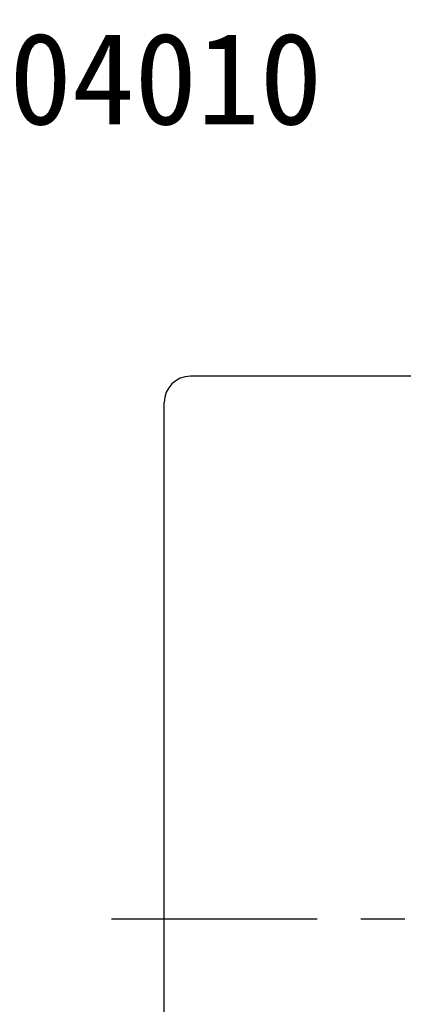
# Model space of a CAD drawing. Extents: x 28 to 247, y 49 to 160.
# Tile 3 of 52: x 138 to 160, y 104 to 160. Entities that reach past the tile are written whole.
import ezdxf

# ---------------------------------------------------------------- set-up
doc = ezdxf.new("R2010")
doc.units = 0
doc.header["$MEASUREMENT"] = 0
doc.linetypes.add('CENTER', pattern=[2, 1.25, -0.25, 0.25, -0.25])
for name, color, linetype in [('CENTER', 7, 'CONTINUOUS'), ('DIM', 4, 'CONTINUOUS'), ('MAIN', 7, 'CONTINUOUS')]:
    doc.layers.add(name, color=color, linetype=linetype)
doc.styles.add('T', font='kaiu.ttf')

msp = doc.modelspace()

# ---------------------------------------------------------------- linework, layer by layer
at = {"layer": 'CENTER', "color": 0, "linetype": 'CENTER', "ltscale": 10}
msp.add_line((234.657, 108.573), (142.93, 108.573), dxfattribs=at)
at = {"layer": 'MAIN', "color": 0, "linetype": 'Continuous', "ltscale": 5}
for p, q in [((215.38, 139.573), (147.43, 139.573)), ((145.93, 79.073), (145.93, 138.073))]:
    msp.add_line(p, q, dxfattribs=at)
msp.add_arc((147.43, 138.073), 1.5, 90, 180, dxfattribs=at)

# ---------------------------------------------------------------- texts
at = {"layer": 'DIM', "color": 0, "insert": (122.806, 156.535), "char_height": 5.25, "width": 15.81628, "attachment_point": 4, "style": 'T'}
msp.add_mtext('SCNI04010', dxfattribs=at)

doc.saveas('drawing.dxf')
